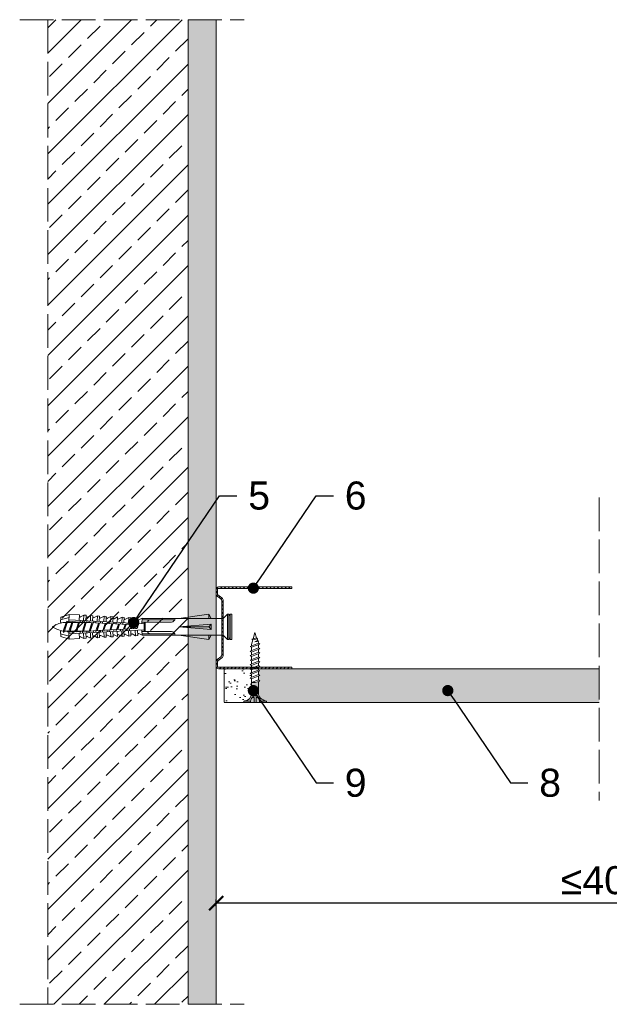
# Model space of a CAD drawing. Header units: millimetres. Extents: x 2137 to 2663, y 1495 to 2104.
# Tile 1 of 3: x 2137 to 2347, y 1753 to 2104. Entities that reach past the tile are written whole.
import ezdxf
from ezdxf import colors
from ezdxf.entities.mleader import LeaderData, LeaderLine
from ezdxf.math import Vec2, Vec3

# ---------------------------------------------------------------- set-up
doc = ezdxf.new("R2010")
doc.units = ezdxf.units.MM
doc.linetypes.add('ACAD_ISO02W100', pattern=[15, 12, -3])
doc.layers.get('0').update_dxf_attribs({"lineweight": 9})
doc.layers.get('Defpoints').update_dxf_attribs({"lineweight": 9})
for name, color, linetype, lineweight in [('_RIGIPS AKCESORIA', 7, 'Continuous', 5), ('_RIGIPS G-K', 7, 'Continuous', 9), ('_RIGIPS PŁYTA', 7, 'Continuous', 9), ('KRESKOWANIE', 7, 'Continuous', 9), ('PRZERYWANA', 7, 'ACAD_ISO02W100', 9), ('WYMIARY', 7, 'Continuous', 9)]:
    doc.layers.add(name, color=color, linetype=linetype, lineweight=lineweight)
doc.styles.get("Standard").update_dxf_attribs({"font": 'arial.ttf'})
doc.dimstyles.new('ISO-25', dxfattribs={"dimtxt": 2.5, "dimasz": 2.5, "dimexe": 1.25, "dimexo": 0.625, "dimtad": 1, "dimtxsty": 'Standard', "dimcen": 2.5, "dimadec": 0, "dimazin": 0, "dimtfac": 1, "dimtmove": 0, "dimatfit": 3, "dimfxl": 1, "dimarcsym": 0})
pattern_1 = [(37.5, (2393.192, 3014.768), (-0.160003, 4.894132), [0, -3.8608, 0, -4.318, 0, -4.1275]), (7.5, (2393.192, 3014.768), (4.495233, 7.16825), [0, -2.0828, 0, -3.4798, 0, -1.3335]), (327.5, (2390.0677, 3014.768), (7.909924, 0.014372), [0, -1.27, 0, -4.572, 0, -5.969]), (317.5, (2390.068, 3014.768), (7.635565, 2.229293), [0, -0.635, 0, -2.9972, 0, -3.429])]

# ---------------------------------------------------------------- blocks, each defined once
blk = doc.blocks.new('kolek rozprezny komplet 60')
for p, q in [((390.66, 217.01), (390.76, 218.91)), ((393.75, 218.75), (390.71, 217.96)), ((393.81, 219.85), (390.76, 218.91)), ((393.68, 217.35), (393.81, 219.85)), ((420.47, 216.55), (393.71, 217.95)), ((397.41, 219.66), (393.81, 219.85)), ((397.31, 217.76), (397.41, 219.66)), ((397.67, 217.14), (397.71, 217.74)), ((399, 219.58), (397.82, 218.98)), ((398.47, 217.1), (398.5, 217.7)), ((398.9, 217.68), (399, 219.58)), ((399.8, 219.54), (399, 219.58)), ((399.7, 217.64), (399.8, 219.54)), ((401.4, 219.45), (400.22, 218.85)), ((401.3, 217.56), (401.4, 219.45)), ((402.2, 219.41), (401.4, 219.45)), ((402.1, 217.51), (402.2, 219.41)), ((403.8, 219.33), (402.61, 218.72)), ((403.7, 217.43), (403.8, 219.33)), ((404.6, 219.29), (403.8, 219.33)), ((404.5, 217.39), (404.6, 219.29)), ((406.19, 219.2), (405.01, 218.6)), ((406.09, 217.3), (406.19, 219.2)), ((406.99, 219.16), (406.19, 219.2)), ((406.89, 217.26), (406.99, 219.16)), ((408.59, 219.08), (407.41, 218.47)), ((408.49, 217.18), (408.59, 219.08)), ((409.39, 219.03), (408.59, 219.08)), ((409.29, 217.14), (409.39, 219.03)), ((410.99, 218.95), (409.8, 218.35)), ((410.89, 217.05), (410.99, 218.95)), ((412.59, 218.87), (411.4, 218.26)), ((412.49, 216.97), (412.59, 218.87)), ((413.38, 218.82), (412.59, 218.87)), ((413.28, 216.93), (413.38, 218.82)), ((414.98, 218.74), (413.8, 218.14)), ((414.88, 216.84), (414.98, 218.74)), ((415.78, 218.7), (414.98, 218.74)), ((415.68, 216.8), (415.78, 218.7)), ((417.38, 218.62), (416.2, 218.01)), ((417.28, 216.72), (417.38, 218.62)), ((418.18, 218.57), (417.38, 218.62)), ((418.08, 216.68), (418.18, 218.57)), ((419.78, 218.49), (418.59, 217.89)), ((419.68, 216.59), (419.78, 218.49)), ((431.37, 217.95), (419.75, 217.95)), ((448.67, 218.45), (419.77, 218.45)), ((443.47, 219.95), (432.8, 218.45)), ((443.47, 218.45), (443.47, 219.95)), ((443.47, 219.95), (444.34, 218.45)), ((450.17, 219.95), (448.67, 218.45)), ((448.67, 218.45), (448.67, 212.45)), ((450.17, 219.95), (450.17, 210.95)), ((450.67, 219.95), (450.17, 219.95)), ((450.67, 219.95), (450.67, 210.95)), ((450.67, 219.35), (451.17, 219.95)), ((451.17, 219.95), (451.67, 219.95)), ((451.17, 219.95), (451.17, 210.95)), ((451.67, 219.95), (451.67, 210.95)), ((393.15, 216.88), (390.66, 217.01)), ((391.67, 216.95), (392.67, 216.95)), ((392.67, 216.95), (391.67, 213.95)), ((392.67, 216.95), (392.07, 213.95)), ((393.07, 216.95), (392.07, 213.95)), ((392.67, 216.95), (393.04, 217.45)), ((393.07, 216.95), (393.04, 217.45)), ((393.07, 216.95), (394.67, 216.95)), ((394.67, 216.95), (393.67, 213.95)), ((417.38, 216.11), (393.68, 217.35)), ((417.38, 214.79), (393.68, 213.55)), ((420.47, 214.35), (393.71, 212.95)), ((394.67, 216.95), (394.07, 213.95)), ((395.07, 216.95), (394.07, 213.95)), ((394.67, 216.95), (394.92, 217.29)), ((395.07, 216.95), (395.05, 217.28)), ((395.07, 216.95), (397.07, 216.95)), ((397.07, 216.95), (396.07, 213.95)), ((397.07, 216.95), (396.47, 213.95)), ((397.47, 216.95), (396.47, 213.95)), ((397.07, 216.95), (397.23, 217.17)), ((397.47, 216.95), (397.46, 217.16)), ((397.47, 216.95), (399.47, 216.95)), ((399.47, 216.95), (398.47, 213.95)), ((399.47, 216.95), (398.87, 213.95)), ((399.87, 216.95), (398.87, 213.95)), ((399.47, 216.95), (399.55, 217.05)), ((399.87, 216.95), (399.87, 217.03)), ((399.87, 216.95), (401.38, 216.95)), ((400.07, 217.02), (400.1, 217.62)), ((400.87, 216.98), (400.9, 217.58)), ((401.87, 216.92), (400.87, 213.95)), ((401.87, 216.92), (401.27, 213.95)), ((402.26, 216.9), (401.27, 213.95)), ((402.47, 216.89), (402.5, 217.49)), ((403.27, 216.85), (403.3, 217.45)), ((404.22, 216.8), (403.31, 214.05)), ((404.24, 216.8), (403.7, 214.07)), ((404.62, 216.78), (403.72, 214.07)), ((404.86, 216.77), (404.9, 217.37)), ((404.86, 214.13), (404.9, 213.53)), ((405.66, 216.73), (405.69, 217.32)), ((405.66, 214.17), (405.69, 213.58)), ((406.58, 216.68), (405.75, 214.18)), ((406.62, 216.68), (406.12, 214.2)), ((406.98, 216.66), (406.16, 214.2)), ((407.26, 216.64), (407.29, 217.24)), ((407.26, 214.26), (407.29, 213.66)), ((408.06, 216.6), (408.09, 217.2)), ((408.06, 214.3), (408.09, 213.7)), ((408.94, 216.55), (408.19, 214.31)), ((408.99, 216.55), (408.55, 214.33)), ((409.34, 216.53), (408.6, 214.33)), ((409.66, 216.52), (409.69, 217.12)), ((409.66, 214.38), (409.69, 213.79)), ((410.46, 216.47), (410.49, 217.07)), ((410.46, 214.43), (410.49, 213.83)), ((411.3, 216.43), (410.64, 214.44)), ((411.37, 216.43), (410.98, 214.45)), ((411.69, 216.41), (411.04, 214.46)), ((412.05, 216.39), (412.09, 216.99)), ((412.05, 214.51), (412.09, 213.91)), ((412.85, 216.35), (412.89, 216.95)), ((412.85, 214.55), (412.89, 213.95)), ((413.66, 216.31), (413.08, 214.56)), ((413.75, 216.3), (413.4, 214.58)), ((414.05, 216.29), (413.49, 214.58)), ((414.45, 216.27), (414.48, 216.86)), ((414.45, 214.64), (414.48, 214.04)), ((415.25, 216.22), (415.28, 216.82)), ((415.25, 214.68), (415.28, 214.08)), ((416.02, 216.18), (415.52, 214.69)), ((416.12, 216.18), (415.83, 214.71)), ((416.41, 216.16), (415.93, 214.71)), ((417.28, 214.18), (417.38, 212.29)), ((418.22, 215.58), (418.01, 214.95)), ((418.08, 214.22), (418.18, 212.33)), ((419.68, 214.31), (419.78, 212.41)), ((430.17, 217.15), (419.71, 217.15)), ((420.47, 217.15), (420.47, 213.75)), ((420.67, 217.15), (420.67, 213.75)), ((420.87, 217.15), (420.87, 213.75)), ((444.34, 216.37), (432.8, 215.45)), ((432.8, 215.45), (443.47, 215.45)), ((444.34, 214.53), (432.8, 215.45)), ((444.34, 216.37), (443.47, 215.45)), ((444.34, 214.53), (443.47, 215.45)), ((444.34, 214.53), (444.34, 216.37)), ((448.67, 216.95), (448.67, 213.95)), ((393.15, 214.02), (390.66, 213.89)), ((390.66, 213.89), (390.76, 211.99)), ((393.75, 212.15), (390.71, 212.94)), ((393.81, 211.05), (390.76, 211.99)), ((391.67, 213.95), (391.71, 213.45)), ((391.71, 213.45), (392.07, 213.95)), ((392.07, 213.95), (393.67, 213.95)), ((393.67, 213.95), (393.7, 213.55)), ((393.68, 213.55), (393.81, 211.05)), ((393.78, 213.55), (394.07, 213.95)), ((397.41, 211.24), (393.81, 211.05)), ((394.07, 213.95), (396.07, 213.95)), ((396.07, 213.95), (396.09, 213.67)), ((396.28, 213.68), (396.47, 213.95)), ((396.47, 213.95), (398.47, 213.95)), ((397.31, 213.14), (397.41, 211.24)), ((397.67, 213.76), (397.71, 213.16)), ((399, 211.32), (397.82, 211.93)), ((398.47, 213.95), (398.48, 213.8)), ((398.47, 213.8), (398.5, 213.2)), ((398.77, 213.81), (398.87, 213.95)), ((398.87, 213.95), (400.87, 213.95)), ((398.9, 213.22), (399, 211.32)), ((399.8, 211.36), (399, 211.32)), ((399.7, 213.26), (399.8, 211.36)), ((400.07, 213.88), (400.1, 213.28)), ((401.4, 211.45), (400.22, 212.05)), ((400.87, 213.95), (400.88, 213.92)), ((400.87, 213.92), (400.9, 213.32)), ((401.27, 213.95), (401.38, 213.95)), ((401.27, 213.94), (401.27, 213.95)), ((401.3, 213.35), (401.4, 211.45)), ((402.2, 211.49), (401.4, 211.45)), ((402.1, 213.39), (402.2, 211.49)), ((402.47, 214.01), (402.5, 213.41)), ((403.8, 211.57), (402.61, 212.18)), ((403.27, 214.05), (403.3, 213.45)), ((403.7, 213.47), (403.8, 211.57)), ((404.6, 211.62), (403.8, 211.57)), ((404.5, 213.51), (404.6, 211.62)), ((406.19, 211.7), (405.01, 212.3)), ((406.09, 213.6), (406.19, 211.7)), ((406.99, 211.74), (406.19, 211.7)), ((406.89, 213.64), (406.99, 211.74)), ((408.59, 211.82), (407.41, 212.43)), ((408.49, 213.72), (408.59, 211.82)), ((409.39, 211.87), (408.59, 211.82)), ((409.29, 213.76), (409.39, 211.87)), ((410.99, 211.95), (409.8, 212.55)), ((410.89, 213.85), (410.99, 211.95)), ((412.59, 212.03), (411.4, 212.64)), ((412.49, 213.93), (412.59, 212.03)), ((413.38, 212.08), (412.59, 212.03)), ((413.28, 213.97), (413.38, 212.08)), ((414.98, 212.16), (413.8, 212.76)), ((414.88, 214.06), (414.98, 212.16)), ((415.78, 212.2), (414.98, 212.16)), ((415.68, 214.1), (415.78, 212.2)), ((417.38, 212.29), (416.2, 212.89)), ((418.18, 212.33), (417.38, 212.29)), ((419.78, 212.41), (418.59, 213.01)), ((430.17, 213.75), (419.71, 213.75)), ((431.37, 212.95), (419.75, 212.95)), ((448.67, 212.45), (419.77, 212.45)), ((443.47, 210.95), (432.8, 212.45)), ((443.47, 212.45), (443.47, 210.95)), ((443.47, 210.95), (444.34, 212.45)), ((450.17, 210.95), (448.67, 212.45)), ((450.67, 210.95), (450.17, 210.95)), ((450.67, 211.55), (451.17, 210.95)), ((451.17, 210.95), (451.67, 210.95))]:
    blk.add_line(p, q)
for centre, radius, start, end in [((397.68, 219.24), 0.3, 177, 297), ((400.08, 219.12), 0.3, 177, 297), ((402.48, 218.99), 0.3, 177, 297), ((404.87, 218.87), 0.3, 177, 297), ((407.27, 218.74), 0.3, 177, 297), ((409.67, 218.61), 0.3, 177, 297), ((411.27, 218.53), 0.3, 177, 297), ((413.66, 218.41), 0.3, 177, 297), ((416.06, 218.28), 0.3, 177, 297), ((418.46, 218.15), 0.3, 177, 297), ((422.67, 216.95), 1, 90, 168.463), ((430.17, 218.45), 1.3, 270, 0), ((393.41, 206.24), 10.85, 99.2038, 121.9083), ((393.41, 224.66), 10.85, 238.0917, 260.7962), ((393.65, 216.85), 0.5, 87, 177), ((417.55, 215.45), 0.682, 255.8604, 104.1386), ((393.65, 214.05), 0.5, 183, 273), ((397.68, 211.66), 0.3, 63, 183), ((400.08, 211.78), 0.3, 63, 183), ((402.48, 211.91), 0.3, 63, 183), ((404.87, 212.03), 0.3, 63, 183), ((407.27, 212.16), 0.3, 63, 183), ((409.67, 212.29), 0.3, 63, 183), ((411.27, 212.37), 0.3, 63, 183), ((413.66, 212.5), 0.3, 63, 183), ((416.06, 212.62), 0.3, 63, 183), ((418.46, 212.75), 0.3, 63, 183), ((422.67, 213.95), 1, 191.537, 270), ((430.17, 212.45), 1.3, 0, 90)]:
    blk.add_arc(centre, radius, start, end)
blk = doc.blocks.new('TN 25')
at = {"layer": '_RIGIPS AKCESORIA'}
for p, q in [((0, -0.84), (0, 7.16)), ((0, 7.16), (0.46, 7.16)), ((0.46, 7.16), (0.46, 4.78)), ((0.46, 4.78), (0, 4.78)), ((1.77, 3.5), (1.77, 4.2)), ((3.02, 4.46), (8.47, 4.46)), ((7.12, 4.46), (7.12, 3.18)), ((8.03, 2.01), (7.12, 4.46)), ((8.47, 4.46), (8.79, 5)), ((9.61, 1.51), (8.47, 4.46)), ((8.79, 5), (9.93, 2.01)), ((9, 4.46), (10.1, 4.46)), ((10.1, 4.46), (10.41, 5)), ((11.23, 1.51), (10.1, 4.46)), ((10.41, 5), (11.56, 2.01)), ((10.62, 4.46), (11.67, 4.46)), ((11.67, 4.46), (11.99, 5)), ((12.81, 1.51), (11.67, 4.46)), ((11.99, 5), (13.14, 2.01)), ((12.2, 4.46), (13.21, 4.46)), ((13.21, 4.46), (13.52, 5)), ((14.34, 1.51), (13.21, 4.46)), ((13.52, 5), (14.67, 2.01)), ((13.73, 4.46), (14.8, 4.46)), ((14.8, 4.46), (15.12, 5)), ((15.94, 1.51), (14.8, 4.46)), ((15.12, 5), (16.26, 2.01)), ((15.33, 4.46), (16.42, 4.46)), ((16.42, 4.46), (16.73, 5)), ((17.55, 1.51), (16.42, 4.46)), ((16.73, 5), (17.88, 2.01)), ((16.94, 4.46), (17.99, 4.46)), ((17.99, 4.46), (18.31, 5)), ((19.13, 1.51), (17.99, 4.46)), ((18.31, 5), (19.45, 2.01)), ((18.52, 4.46), (19.68, 4.46)), ((19.68, 4.46), (20, 5)), ((20.82, 1.51), (19.68, 4.46)), ((20, 5), (21.14, 2.01)), ((20.21, 4.46), (20.7, 4.46)), ((20.7, 4.46), (22.28, 3.98)), ((22.28, 3.98), (22.56, 4.37)), ((22.7, 2.36), (22.28, 3.98)), ((22.56, 4.37), (23.03, 2.71)), ((22.71, 3.85), (25, 3.24)), ((0, 3.5), (1.77, 3.5)), ((0, 2.83), (1.77, 2.83)), ((0.46, 1.64), (0, 1.64)), ((0.46, -0.84), (0.46, 1.64)), ((1.77, 2.83), (1.77, 2.18)), ((7.49, 2.01), (3.55, 2.01)), ((7.12, 3.18), (7.65, 1.53)), ((7.65, 1.53), (8.03, 2.01)), ((9.41, 2.01), (8.03, 2.01)), ((9.93, 2.01), (9.61, 1.51)), ((11.04, 2.01), (9.93, 2.01)), ((11.56, 2.01), (11.23, 1.51)), ((12.61, 2.01), (11.56, 2.01)), ((13.14, 2.01), (12.81, 1.51)), ((14.15, 2.01), (13.14, 2.01)), ((14.67, 2.01), (14.34, 1.51)), ((15.74, 2.01), (14.67, 2.01)), ((16.26, 2.01), (15.94, 1.51)), ((17.36, 2.01), (16.26, 2.01)), ((17.88, 2.01), (17.55, 1.51)), ((18.93, 2.01), (17.88, 2.01)), ((19.45, 2.01), (19.13, 1.51)), ((19.45, 2.01), (20.62, 2.01)), ((21.14, 2.01), (20.82, 1.51)), ((21.14, 2.01), (21.81, 2.12)), ((21.85, 1.83), (21.67, 3.28)), ((21.67, 3.28), (22.14, 2.4)), ((22.14, 2.4), (21.85, 1.83)), ((22.7, 2.36), (22.14, 2.4)), ((23.03, 2.71), (22.7, 2.36)), ((25, 3.24), (23.03, 2.71)), ((0, -0.84), (0.46, -0.84))]:
    blk.add_line(p, q, dxfattribs=at)
for centre, major_axis, ratio, start_param, end_param in [((3.09, 7.67), (0.17, 3.2), 0.826134, 1.773653, 3.180586), ((-0.04, 0.9), (0, 3.93), 0.848176, -0.720942, -0.151112), ((1.66, 3.18), (0, 0.895), 0.848176, -1.552777, -0.720942), ((3.37, -1.57), (0.28, 3.57), 0.832181, 0.035984, 1.430787), ((-2.73, 15.91), (0, 14.76), 0.848176, 3.399396, 3.475072), ((0.59, 4.62), (0, 2.81), 0.848176, 3.475072, 3.862535), ((1.66, 3.18), (0, 0.895), 0.848176, 3.862535, 4.730408)]:
    blk.add_ellipse(centre, major_axis=major_axis, ratio=ratio, start_param=start_param, end_param=end_param, dxfattribs=at)
blk = doc.blocks.new('UD 30 ULTRASTIL')
h = blk.add_hatch()
h.set_pattern_fill('ANSI31', color=256, scale=0.3, style=0)
h.paths.add_polyline_path([(684.71, 712.9), (658.51, 712.9, 0.414214), (657.71, 712.1), (657.71, 710.25, 0.236068), (658.03, 709.61), (659.39, 708.59, -0.236068), (659.71, 707.95), (659.71, 688.65, -0.236068), (659.39, 688.01), (658.03, 686.99, 0.236068), (657.71, 686.35), (657.71, 684.5, 0.414214), (658.51, 683.7), (684.71, 683.7), (684.71, 684.25), (658.51, 684.25, -0.414214), (658.26, 684.5), (658.26, 686.35, -0.236068), (658.36, 686.55), (659.72, 687.57, 0.236068), (660.26, 688.65), (660.26, 707.95, 0.236068), (659.72, 709.03), (658.36, 710.05, -0.236068), (658.26, 710.25), (658.26, 712.1, -0.414214), (658.51, 712.35), (684.71, 712.35)])
for p, q in [((684.71, 712.9), (658.51, 712.9)), ((684.71, 712.35), (684.71, 712.9)), ((657.71, 712.1), (657.71, 710.25)), ((659.39, 708.59), (658.03, 709.61)), ((658.26, 712.1), (658.26, 710.25)), ((659.72, 709.03), (658.36, 710.05)), ((684.71, 712.35), (658.51, 712.35)), ((659.71, 707.95), (659.71, 688.65)), ((660.26, 707.95), (660.26, 688.65)), ((659.39, 688.01), (658.03, 686.99)), ((657.71, 686.35), (657.71, 684.5)), ((658.26, 686.35), (658.26, 684.5)), ((659.72, 687.57), (658.36, 686.55)), ((684.71, 684.25), (658.51, 684.25)), ((684.71, 683.7), (658.51, 683.7)), ((684.71, 683.7), (684.71, 684.25))]:
    blk.add_line(p, q)
for centre, radius, start, end in [((658.51, 712.1), 0.8, 90, 180), ((658.51, 710.25), 0.8, 180, 233.1301), ((658.51, 712.1), 0.25, 90, 180), ((658.51, 710.25), 0.25, 180, 233.1301), ((658.91, 707.95), 1.35, 0, 53.1301), ((658.91, 707.95), 0.8, 0, 53.1301), ((658.91, 688.65), 0.8, 306.8699, 0), ((658.91, 688.65), 1.35, 306.8699, 0), ((658.51, 686.35), 0.8, 126.8699, 180), ((658.51, 684.5), 0.8, 180, 270), ((658.51, 686.35), 0.25, 126.8699, 180), ((658.51, 684.5), 0.25, 180, 270)]:
    blk.add_arc(centre, radius, start, end)
blk = doc.blocks.new('_ArchTick')
at = {"color": 0, "linetype": 'ByBlock', "const_width": 0.15}
blk.add_lwpolyline([(-0.5, -0.5), (0.5, 0.5)], dxfattribs=at)
blk = doc.blocks.new('*D15')
at = {"layer": 'Defpoints', "color": 0, "transparency": 16777216}
for p in [(2207.02, 1789.28), (2207.02, 1787.63), (2506.96, 1787)]:
    blk.add_point(p, dxfattribs=at)
at = {"layer": 'WYMIARY', "color": 0, "lineweight": -2, "transparency": 16777216}
for p, q in [((2207.02, 1788.25), (2207.02, 1790.53)), ((2506.96, 1787.63), (2506.96, 1790.53)), ((2506.96, 1789.28), (2207.02, 1789.28))]:
    blk.add_line(p, q, dxfattribs=at)
at = {"layer": 'WYMIARY', "color": 0, "lineweight": -2, "transparency": 16777216, "xscale": 5, "yscale": 5, "zscale": 5, "rotation": 180}
blk.add_blockref('_ArchTick', (2207.02, 1789.28), dxfattribs=at)
at = {"layer": 'WYMIARY', "color": 0, "lineweight": -2, "transparency": 16777216, "xscale": 5, "yscale": 5, "zscale": 5}
blk.add_blockref('_ArchTick', (2506.96, 1789.28), dxfattribs=at)
at = {"layer": 'WYMIARY', "color": 0, "transparency": 16777216, "insert": (2356.99, 1797.39), "char_height": 10, "attachment_point": 5}
blk.add_mtext('≤400mm', dxfattribs=at)
blk = doc.blocks.new('_Dot')
at = {"color": 0, "linetype": 'ByBlock', "lineweight": -2}
blk.add_line((-0.5, 0), (-1, 0), dxfattribs=at)
at = {"color": 0, "linetype": 'ByBlock', "const_width": 0.5}
blk.add_lwpolyline([(-0.25, 0, 1), (0.25, 0, 1)], format="xyb", close=True, dxfattribs=at)

msp = doc.modelspace()

# ---------------------------------------------------------------- hatches: boundary and pattern name
at = {"layer": '_RIGIPS PŁYTA'}
h = msp.add_hatch(dxfattribs=at)
h.set_pattern_fill('AR-SAND', color=254, scale=0.1)
h.set_pattern_definition(pattern_1)
edge = h.paths.add_edge_path()
edge.add_line((2219.641, 1869.289), (2219.104, 1869.606))
edge.add_line((2219.104, 1869.606), (2219.641, 1869.812))
edge.add_line((2219.641, 1869.812), (2219.641, 1870.915))
edge.add_line((2219.641, 1870.915), (2219.104, 1871.231))
edge.add_line((2219.104, 1871.231), (2219.641, 1871.438))
edge.add_line((2219.641, 1871.438), (2219.641, 1872.489))
edge.add_line((2219.641, 1872.489), (2219.086, 1872.816))
edge.add_line((2219.086, 1872.816), (2209.892, 1872.816))
edge.add_line((2209.892, 1872.816), (2209.892, 1860.816))
edge.add_line((2209.892, 1860.816), (2216.941, 1860.816))
edge.add_line((2216.941, 1860.816), (2216.941, 1861.281))
edge.add_ellipse((2216.438, 1863.906), major_axis=(-3.2, 0.175), ratio=0.8261341, start_angle=101.62284, end_angle=182.23417)
edge.add_line((2219.641, 1863.834), (2219.641, 1869.289))
h.paths.add_polyline_path([(2343.526, 1872.816), (2222.093, 1872.816), (2222.093, 1872.377), (2222.6, 1872.05), (2222.093, 1871.855), (2222.093, 1870.751), (2222.6, 1870.424), (2222.093, 1870.229), (2222.093, 1868.85), (2222.573, 1868.466), (2220.922, 1867.933), (2219.641, 1867.933), (2219.641, 1869.289), (2219.104, 1869.606), (2219.641, 1869.812), (2219.641, 1870.915), (2219.104, 1871.231), (2219.641, 1871.438), (2219.641, 1872.489), (2219.086, 1872.816), (2209.892, 1872.816), (2209.892, 1860.816), (2216.941, 1860.816), (2216.941, 1861.281), (2219.322, 1861.281), (2219.322, 1860.816), (2222.469, 1860.816), (2222.469, 1861.281), (2224.941, 1861.281), (2224.941, 1860.816), (2343.526, 1860.816)])
edge = h.paths.add_edge_path(flags=16)
edge.add_ellipse((2219.491, 1861.407), major_axis=(2.808, 0), ratio=0.8481764, start_angle=19.10695, end_angle=29.6538, ccw=False)
edge.add_ellipse((2219.491, 1861.407), major_axis=(2.808, 0), ratio=0.8481764, start_angle=29.6538, end_angle=41.30695, ccw=False)
h.paths.add_polyline_path([(2488.225, 1872.816), (2350.739, 1872.816), (2350.739, 1860.816), (2485.165, 1860.816)])
h.paths.add_polyline_path([(2503.296, 1872.816), (2488.225, 1872.816), (2485.165, 1860.816), (2503.296, 1860.816)])
h.paths.add_polyline_path([(2602.484, 1872.816), (2511.239, 1872.816), (2511.239, 1860.816), (2605.35, 1860.816)])
h.paths.add_polyline_path([(2663.239, 1872.816), (2602.484, 1872.816), (2605.35, 1860.816), (2663.239, 1860.816)])
h = msp.add_hatch(dxfattribs=at)
h.set_pattern_fill('AR-SAND', color=254, scale=0.1)
h.set_pattern_definition(pattern_1)
edge = h.paths.add_edge_path()
edge.add_line((2219.641, 1869.289), (2219.104, 1869.606))
edge.add_line((2219.104, 1869.606), (2219.641, 1869.812))
edge.add_line((2219.641, 1869.812), (2219.641, 1870.915))
edge.add_line((2219.641, 1870.915), (2219.104, 1871.231))
edge.add_line((2219.104, 1871.231), (2219.641, 1871.438))
edge.add_line((2219.641, 1871.438), (2219.641, 1872.489))
edge.add_line((2219.641, 1872.489), (2219.086, 1872.816))
edge.add_line((2219.086, 1872.816), (2209.892, 1872.816))
edge.add_line((2209.892, 1872.816), (2209.892, 1860.816))
edge.add_line((2209.892, 1860.816), (2216.941, 1860.816))
edge.add_line((2216.941, 1860.816), (2216.941, 1861.281))
edge.add_ellipse((2216.438, 1863.906), major_axis=(-3.2, 0.175), ratio=0.8261341, start_angle=101.62284, end_angle=182.23417)
edge.add_line((2219.641, 1863.834), (2219.641, 1869.289))
at = {"layer": 'KRESKOWANIE'}
h = msp.add_hatch(dxfattribs=at)
h.set_pattern_fill('ANSI33', color=256, scale=2, angle=180, style=0)
h.set_pattern_definition([(225, (151.814, 474.265), (8.980256, -8.980256), []), (225, (142.834, 474.265), (8.980256, -8.980256), [6.35, -3.175])])
h.paths.add_polyline_path([(2197.017, 2104.216), (2147.017, 2104.216), (2147.017, 1753.216), (2197.017, 1753.216)])
h = msp.add_hatch(dxfattribs=at)
h.set_pattern_fill('AR-SAND', color=256, scale=0.1, style=0)
h.set_pattern_definition([(37.5, (151.814, 474.265), (-0.160003, 4.8941324), [0, -3.8608, 0, -4.318, 0, -4.1275]), (7.5, (151.814, 474.265), (4.495233, 7.168251), [0, -2.0828, 0, -3.4798, 0, -1.3335]), (327.5, (148.69, 474.265), (7.909924, 0.014372), [0, -1.27, 0, -4.572, 0, -5.969]), (317.5, (148.69, 474.265), (7.635565, 2.229293), [0, -0.635, 0, -2.9972, 0, -3.429])])
h.paths.add_polyline_path([(2207.017, 2104.216), (2197.017, 2104.216), (2197.017, 1753.216), (2207.017, 1753.216)])

# ---------------------------------------------------------------- linework, layer by layer
for p, q in [((2197.017, 2104.216), (2197.017, 1753.216)), ((2207.017, 2104.216), (2207.017, 1753.216))]:
    msp.add_line(p, q)
at = {"layer": '_RIGIPS PŁYTA'}
for p, q in [((2343.526, 1872.816), (2209.892, 1872.816)), ((2209.892, 1872.816), (2209.892, 1860.942)), ((2343.526, 1860.816), (2209.892, 1860.816))]:
    msp.add_line(p, q, dxfattribs=at)
at = {"layer": 'PRZERYWANA'}
for p, q in [((2137.017, 2104.216), (2217.017, 2104.216)), ((2147.017, 2104.216), (2147.017, 1753.216)), ((2343.526, 1933.921), (2343.526, 1825.893)), ((2137.017, 1753.216), (2217.017, 1753.216))]:
    msp.add_line(p, q, dxfattribs=at)

# ---------------------------------------------------------------- block references
for name, p in [('UD 30 ULTRASTIL', (1549.303, 1189.115)), ('kolek rozprezny komplet 60', (1760.893, 1672.341))]:
    msp.add_blockref(name, p)
at = {"rotation": 90}
msp.add_blockref('TN 25', (2224.106, 1860.816), dxfattribs=at)

# ---------------------------------------------------------------- dimensions: what is measured, and where the dimension line sits
at = {"layer": 'WYMIARY'}
dim = msp.add_linear_dim(base=(2207.017, 1789.284), p1=(2506.959, 1787.002), p2=(2207.017, 1787.627), text='≤400mm', dimstyle='ISO-25', override={"dimtxt": 10, "dimasz": 5, "dimgap": 3, "dimblk1": 'ArchTick', "dimblk2": 'ArchTick', "dimsah": 1, "dimfxl": 12, "dimfxlon": 1}, dxfattribs=at)
dim.commit()
dim.dimension.update_dxf_attribs({"geometry": '*D15', "text_midpoint": (2356.988, 1789.284), "dimtype": 160})

# ---------------------------------------------------------------- leaders
at = {"layer": '_RIGIPS G-K'}
ml = msp.add_multileader_mtext('Standard', dxfattribs=at)
ml.set_content('5', color=256)
ml.set_leader_properties()
ml.set_arrow_properties(name='DOT')
ml.build(insert=Vec2(0, 0))
ml.multileader.update_dxf_attribs({"dogleg_length": 15})
ctx = ml.context
ctx.base_point, ctx.char_height, ctx.landing_gap_size, ctx.plane_origin = Vec3(2214.455, 1934.505), 10, 4, Vec3(2173.278, 1803.896)
notes = []
notes.append((ctx, [(0, (1, 1, 0), (2208.275, 1934.505), (1, 0), 6.18, [(0, [(2177.644, 1889.285)], 0, [])])]))
ctx.mtext.insert, ctx.mtext.flow_direction = Vec3(2218.455, 1939.59), 5
ml = msp.add_multileader_mtext('Standard', dxfattribs=at)
ml.set_content('6', color=256)
ml.set_leader_properties()
ml.set_arrow_properties(name='DOT')
ml.build(insert=Vec2(0, 0))
ml.multileader.update_dxf_attribs({"dogleg_length": 15})
ctx = ml.context
ctx.base_point, ctx.char_height, ctx.landing_gap_size, ctx.plane_origin = Vec3(2248.862, 1934.505), 10, 4, Vec3(2207.686, 1803.896)
notes.append((ctx, [(0, (1, 1, 0), (2242.682, 1934.505), (1, 0), 6.18, [(0, [(2220.294, 1901.57)], 0, [])])]))
ctx.mtext.insert, ctx.mtext.flow_direction = Vec3(2252.862, 1939.59), 5
ml = msp.add_multileader_mtext('Standard', dxfattribs=at)
ml.set_content('9', color=256)
ml.set_leader_properties()
ml.set_arrow_properties(name='DOT')
ml.build(insert=Vec2(0, 0))
ml.multileader.update_dxf_attribs({"dogleg_length": 15})
ctx = ml.context
ctx.base_point, ctx.char_height, ctx.landing_gap_size, ctx.plane_origin = Vec3(2248.862, 1832.115), 10, 4, Vec3(2207.686, 1962.724)
notes.append((ctx, [(0, (1, 1, 0), (2242.682, 1832.115), (1, 0), 6.18, [(0, [(2220.294, 1865.05)], 0, [])])]))
ctx.mtext.insert, ctx.mtext.flow_direction = Vec3(2252.862, 1837.2), 5
ml = msp.add_multileader_mtext('Standard', dxfattribs=at)
ml.set_content('8', color=256)
ml.set_leader_properties()
ml.set_arrow_properties(name='DOT')
ml.build(insert=Vec2(0, 0))
ml.multileader.update_dxf_attribs({"dogleg_length": 15})
ctx = ml.context
ctx.base_point, ctx.char_height, ctx.landing_gap_size, ctx.plane_origin = Vec3(2318.144, 1832.115), 10, 4, Vec3(2276.968, 1962.724)
notes.append((ctx, [(0, (1, 1, 0), (2311.964, 1832.115), (1, 0), 6.18, [(0, [(2289.575, 1865.05)], 0, [])])]))
ctx.mtext.insert, ctx.mtext.flow_direction = Vec3(2322.144, 1837.2), 5
for ctx, leaders in notes:
    for number, flags, end, landing, length, lines in leaders:
        leader = LeaderData()
        leader.index, (leader.has_last_leader_line, leader.has_dogleg_vector, leader.attachment_direction) = number, flags
        leader.last_leader_point, leader.dogleg_vector, leader.dogleg_length = Vec3(end), Vec3(landing), length
        for number, points, colour, breaks in lines:
            line = LeaderLine()
            line.index, line.vertices, line.color, line.breaks = number, Vec3.list(points), colors.encode_raw_color(colour), breaks
            leader.lines.append(line)
        ctx.leaders.append(leader)

doc.saveas('drawing.dxf')
